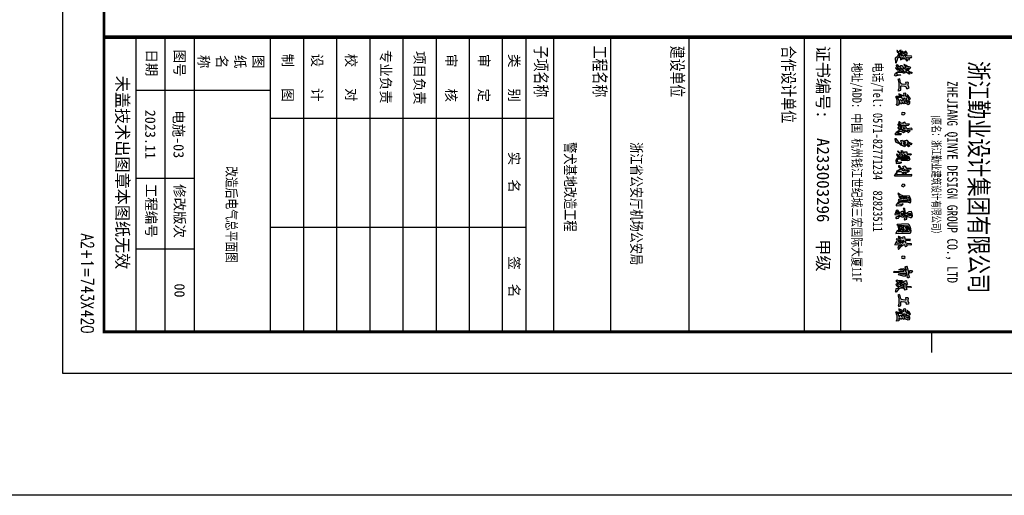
# Model space of a CAD drawing. Extents: x -345179 to -55199, y 109828 to 309166.
# Tile 20 of 30: x -168678 to -109209, y 109828 to 138589. Entities that reach past the tile are written whole.
import ezdxf
from ezdxf.enums import TextEntityAlignment as Align

# ---------------------------------------------------------------- set-up
doc = ezdxf.new("R2010")
doc.units = 0
doc.header["$LTSCALE"] = 1000
doc.header["$MEASUREMENT"] = 0
doc.layers.get('0').update_dxf_attribs({"color": 252})
doc.layers.add('图框', color=103, linetype='Continuous')
doc.styles.add('TSSD_Dimension', font='Tssdeng.shx', dxfattribs={"width": 0.7, "bigfont": 'tssdchn.shx'})
doc.styles.add('ZSRTXT', font='txt.shx', dxfattribs={"width": 0.75, "bigfont": 'zsrtxt.shx'})
doc.styles.add('图框', font='txt', dxfattribs={"width": 0.8})

# ---------------------------------------------------------------- blocks, each defined once
blk = doc.blocks.new('艺术字')
h = blk.add_hatch(color=256)
h.dxf.hatch_style = 1
h.paths.add_polyline_path([(14.706, -0.076), (14.72, -0.049), (14.734, -0.049), (14.748, 0.285), (14.79, 0.271), (14.804, 0.299), (14.818, 0.34), (14.762, 0.424), (14.818, 0.451), (14.831, 0.465), (14.818, 0.535), (14.804, 0.549), (14.776, 0.562), (14.734, 0.59), (14.706, 0.549), (14.693, 0.521), (14.651, 0.507), (14.512, 0.493), (14.498, 0.424), (14.526, 0.354), (14.568, 0.382), (14.637, 0.396), (14.651, 0.396), (14.651, 0.354), (14.554, 0.215), (14.498, 0.118), (14.568, 0.104), (14.595, 0.146), (14.679, 0.299), (14.693, 0.299), (14.679, 0.007), (14.665, -0.035)])
h.paths.add_polyline_path([(14.776, -0.035), (14.748, 0.049), (14.762, 0.062), (14.901, 0.104), (14.929, 0.118), (14.915, 0.16), (14.887, 0.146), (14.859, 0.201), (14.845, 0.229), (14.859, 0.243), (14.929, 0.257), (14.943, 0.285), (14.873, 0.312), (14.845, 0.368), (14.859, 0.382), (14.929, 0.396), (14.97, 0.41), (15.068, 0.424), (15.081, 0.396), (15.095, 0.396), (15.012, 0.299), (15.012, 0.271), (15.081, 0.285), (15.081, 0.201), (15.068, 0.201), (15.012, 0.16), (15.026, 0.118), (15.165, 0.104), (15.179, -0.021), (15.165, -0.021), (15.081, 0.021), (14.915, 0.021), (14.887, 0.007), (14.79, -0.021)])
h.paths.add_polyline_path([(14.97, 0.549), (14.956, 0.549), (14.943, 0.604), (14.956, 0.632), (15.012, 0.646), (15.026, 0.604), (14.984, 0.549)], flags=16)
h.paths.add_polyline_path([(14.929, 0.437), (14.915, 0.465), (14.859, 0.632), (14.97, 0.715), (15.04, 0.715), (15.054, 0.701), (15.109, 0.674), (15.137, 0.632), (15.109, 0.59), (15.068, 0.479), (15.054, 0.451), (15.04, 0.465), (14.943, 0.451)])
h.paths.add_polyline_path([(14.582, 0.576), (14.651, 0.576), (14.706, 0.618), (14.818, 0.687), (14.831, 0.715), (14.804, 0.757), (14.706, 0.701)])
h.paths.add_polyline_path([(13.721, 0.049), (13.762, 0.076), (13.929, 0.118), (14.22, 0.104), (14.345, 0.076), (14.373, 0.118), (14.318, 0.215), (14.29, 0.229), (14.234, 0.215), (14.095, 0.229), (14.082, 0.271), (14.095, 0.424), (14.123, 0.493), (14.151, 0.507), (14.22, 0.521), (14.234, 0.521), (14.22, 0.646), (14.193, 0.687), (14.068, 0.632), (14.026, 0.632), (13.901, 0.646), (13.873, 0.618), (13.887, 0.479), (13.901, 0.479), (13.97, 0.493), (14.012, 0.465), (13.97, 0.257), (13.943, 0.215), (13.721, 0.16), (13.693, 0.132)])
h.paths.add_polyline_path([(13.512, -0.076), (13.498, -0.062), (13.359, -0.049), (13.346, -0.035), (13.332, 0.049), (13.29, 0.104), (13.221, -0.007), (13.123, -0.049), (13.054, -0.007), (13.137, 0.035), (13.207, 0.076), (13.248, 0.146), (13.179, 0.229), (13.165, 0.271), (13.137, 0.299), (13.096, 0.271), (13.082, 0.187), (13.137, 0.215), (13.151, 0.201), (13.137, 0.16), (13.109, 0.104), (12.915, -0.049), (12.873, 0.007), (12.901, 0.049), (12.915, 0.312), (12.943, 0.34), (12.984, 0.312), (12.998, 0.118), (13.012, 0.118), (13.026, 0.299), (13.012, 0.396), (12.943, 0.424), (12.929, 0.479), (12.915, 0.521), (12.929, 0.535), (13.04, 0.562), (13.109, 0.59), (13.151, 0.535), (13.096, 0.465), (13.096, 0.41), (13.123, 0.396), (13.151, 0.382), (13.137, 0.299), (13.179, 0.368), (13.207, 0.535), (13.234, 0.674), (13.248, 0.771), (13.276, 0.812), (13.304, 0.785), (13.276, 0.493), (13.359, 0.535), (13.387, 0.576), (13.415, 0.549), (13.443, 0.465), (13.359, 0.41), (13.332, 0.201), (13.346, 0.16), (13.401, 0.09), (13.54, -0.021), (13.568, -0.049)])
h.paths.add_polyline_path([(13.29, 0.257), (13.276, 0.257), (13.248, 0.34), (13.262, 0.382), (13.29, 0.382)], flags=16)
h.paths.add_polyline_path([(12.457, 0.687), (12.485, 0.701), (12.457, 0.799), (12.387, 0.896), (12.36, 0.826), (12.36, 0.715)])
h.paths.add_polyline_path([(12.526, 0.215), (12.485, 0.229), (12.498, 0.424), (12.54, 0.424), (12.568, 0.382), (12.554, 0.229)], flags=16)
h.paths.add_polyline_path([(12.443, -0.174), (12.415, -0.16), (12.387, -0.146), (12.401, -0.104), (12.387, 0.382), (12.346, 0.382), (12.332, 0.354), (12.318, 0.187), (12.304, 0.118), (12.248, 0.215), (12.235, 0.382), (12.248, 0.41), (12.387, 0.479), (12.387, 0.521), (12.332, 0.535), (12.165, 0.465), (12.151, 0.437), (12.096, 0.535), (12.151, 0.576), (12.318, 0.618), (12.346, 0.632), (12.457, 0.646), (12.554, 0.66), (12.637, 0.674), (12.679, 0.687), (12.721, 0.701), (12.748, 0.646), (12.762, 0.604), (12.485, 0.549), (12.485, 0.493), (12.526, 0.493), (12.568, 0.507), (12.582, 0.493), (12.679, 0.424), (12.596, 0.09), (12.471, 0.146), (12.457, -0.174)])
h.paths.add_polyline_path([(11.61, 0.257), (11.651, 0.285), (11.679, 0.396), (11.61, 0.465), (11.568, 0.437), (11.54, 0.312), (11.568, 0.285)])
h.paths.add_polyline_path([(10.888, -0.118), (10.901, -0.118), (10.888, 0.257), (10.915, 0.243), (10.971, 0.174), (10.971, 0.16), (10.971, 0.09), (11.096, 0.062), (11.165, 0.09), (11.151, 0.118), (11.026, 0.215), (10.985, 0.243), (10.915, 0.34), (10.888, 0.424), (10.957, 0.437), (10.999, 0.507), (10.957, 0.576), (10.888, 0.549), (10.901, 0.785), (10.915, 0.799), (10.874, 0.826), (10.846, 0.812), (10.832, 0.576), (10.818, 0.507), (10.721, 0.465), (10.707, 0.465), (10.693, 0.507), (10.665, 0.521), (10.651, 0.521), (10.665, 0.701), (10.679, 0.729), (10.651, 0.743), (10.596, 0.757), (10.596, 0.479), (10.554, 0.465), (10.457, 0.437), (10.471, 0.34), (10.513, 0.312), (10.554, 0.326), (10.443, 0.118), (10.429, 0.09), (10.471, 0.076), (10.554, 0.187), (10.582, 0.187), (10.568, -0.021), (10.61, -0.049), (10.638, 0.062), (10.651, 0.062), (10.707, 0.09), (10.804, 0.229), (10.818, 0.229), (10.832, 0.076), (10.818, 0.007), (10.776, -0.007), (10.749, 0.007), (10.707, -0.021), (10.735, -0.035)])
h.paths.add_polyline_path([(10.665, 0.104), (10.818, 0.34), (10.721, 0.368), (10.721, 0.382), (10.679, 0.396), (10.665, 0.368), (10.721, 0.299), (10.707, 0.215), (10.665, 0.257), (10.651, 0.104)], flags=16)
h.paths.add_polyline_path([(10.249, -0.062), (10.263, -0.062), (10.249, 0.257), (10.249, 0.743), (10.221, 0.785), (10.11, 0.799), (9.999, 0.785), (9.902, 0.743), (9.832, 0.729), (9.777, 0.687), (9.749, 0.646), (9.735, 0.285), (9.749, 0.285), (9.763, 0.007), (9.777, -0.007), (9.79, 0.035), (10.013, 0.09), (10.11, 0.076), (10.124, 0.104), (10.11, 0.174), (9.915, 0.16), (9.818, 0.118), (9.804, 0.174), (9.874, 0.187), (9.985, 0.382), (9.971, 0.299), (10.013, 0.215), (10.11, 0.187), (10.138, 0.201), (10.165, 0.285), (10.152, 0.326), (10.11, 0.396), (10.096, 0.326), (10.082, 0.285), (10.054, 0.257), (10.027, 0.299), (10.04, 0.424), (10.096, 0.451), (10.124, 0.465), (10.068, 0.562), (10.054, 0.549), (9.846, 0.437), (9.818, 0.437), (9.832, 0.618), (10.04, 0.715), (10.124, 0.729), (10.152, 0.646), (10.165, 0.493), (10.179, 0.09), (10.165, 0.076), (10.124, 0.062), (10.082, 0.049), (10.124, 0.007)])
h.paths.add_polyline_path([(9.902, 0.521), (10.068, 0.604), (10.068, 0.618), (10.027, 0.66), (10.013, 0.674), (9.999, 0.66), (9.874, 0.59)], flags=17)
h.paths.add_polyline_path([(9.832, 0.215), (9.846, 0.229), (9.915, 0.34), (9.915, 0.382), (9.888, 0.368), (9.832, 0.382), (9.818, 0.215)], flags=16)
h.paths.add_polyline_path([(9.166, 0.618), (9.138, 0.632), (9.152, 0.66), (9.235, 0.674), (9.235, 0.757), (9.124, 0.729), (9.138, 0.771), (9.166, 0.785), (9.277, 0.799), (9.263, 0.66), (9.221, 0.632)], flags=16)
h.paths.add_polyline_path([(8.874, 0.354), (8.916, 0.382), (9.068, 0.41), (9.166, 0.437), (9.263, 0.451), (9.388, 0.437), (9.485, 0.41), (9.513, 0.437), (9.499, 0.437), (9.471, 0.549), (9.443, 0.562), (9.402, 0.549), (9.263, 0.535), (9.249, 0.521), (9.235, 0.521), (9.249, 0.576), (9.277, 0.562), (9.318, 0.59), (9.332, 0.66), (9.36, 0.701), (9.374, 0.757), (9.402, 0.799), (9.388, 0.799), (9.36, 0.84), (9.304, 0.868), (9.124, 0.854), (9.11, 0.84), (9.041, 0.826), (9.027, 0.812), (9.054, 0.674), (9.124, 0.535), (9.152, 0.549), (9.152, 0.507), (9.068, 0.465), (9.041, 0.465), (8.902, 0.451), (8.888, 0.437), (8.86, 0.424)])
h.paths.add_polyline_path([(9.166, 0.243), (9.249, 0.271), (9.235, 0.326), (9.207, 0.34), (9.138, 0.299), (9.152, 0.243)], flags=16)
h.paths.add_polyline_path([(9.374, -0.076), (9.429, -0.007), (9.402, 0.09), (9.374, 0.104), (9.36, 0.132), (9.291, 0.146), (9.277, 0.132)])
h.paths.add_polyline_path([(9.179, -0.118), (9.207, -0.118), (9.221, 0.174), (9.304, 0.174), (9.332, 0.285), (9.36, 0.354), (9.277, 0.41), (9.249, 0.424), (9.179, 0.396), (9.068, 0.382), (9.041, 0.354), (9.041, 0.271), (9.11, 0.146), (9.152, 0.16), (9.138, -0.021), (9.054, -0.007), (9.11, -0.076)])
h.paths.add_polyline_path([(9.013, -0.062), (8.999, -0.049), (8.943, 0.007), (9.054, 0.104), (9.082, 0.146), (9.096, 0.132), (9.068, 0.076), (9.054, 0.049), (9.041, -0.021)])
h.paths.add_polyline_path([(8.693, -0.049), (8.721, -0.049), (8.693, 0.243), (8.624, 0.354), (8.61, 0.34), (8.624, 0.299), (8.638, 0.201), (8.624, 0.104), (8.582, 0.09), (8.541, 0.118), (8.485, 0.229), (8.499, 0.549), (8.541, 0.757), (8.513, 0.771), (8.499, 0.785), (8.36, 0.785), (8.18, 0.701), (8.166, 0.687), (8.152, 0.34), (8.138, 0.299), (8.096, 0.187), (8.013, 0.076), (8.041, 0.062), (8.068, 0.076), (8.18, 0.132), (8.221, 0.118), (8.318, 0.285), (8.332, 0.243), (8.346, 0.201), (8.36, 0.104), (8.374, 0.076), (8.416, 0.118), (8.43, 0.229), (8.471, 0.132), (8.499, 0.09), (8.652, -0.035)])
h.paths.add_polyline_path([(8.443, 0.257), (8.43, 0.257), (8.388, 0.396), (8.402, 0.521), (8.416, 0.549), (8.43, 0.59), (8.36, 0.646), (8.318, 0.521), (8.291, 0.535), (8.263, 0.576), (8.235, 0.59), (8.249, 0.646), (8.305, 0.687), (8.43, 0.729), (8.457, 0.674)], flags=16)
h.paths.add_polyline_path([(8.207, 0.174), (8.263, 0.285), (8.277, 0.326), (8.291, 0.437), (8.235, 0.562), (8.221, 0.507), (8.235, 0.507), (8.221, 0.34), (8.207, 0.34), (8.193, 0.174)], flags=16)
h.paths.add_polyline_path([(7.568, 0.257), (7.61, 0.285), (7.652, 0.368), (7.582, 0.451), (7.568, 0.465), (7.527, 0.424), (7.499, 0.34)])
h.paths.add_polyline_path([(6.763, 0.562), (6.832, 0.59), (6.749, 0.715), (6.735, 0.646), (6.749, 0.576)])
h.paths.add_polyline_path([(6.86, 0.271), (6.888, 0.312), (6.902, 0.382), (6.916, 0.465), (6.86, 0.535), (6.832, 0.493), (6.846, 0.465)], flags=17)
h.paths.add_polyline_path([(7.013, -0.146), (7.027, -0.118), (7.041, -0.118), (7.041, 0.812), (6.999, 0.84), (6.957, 0.84), (6.971, 0.007), (6.93, -0.021), (6.846, 0.007), (6.832, -0.007), (6.999, -0.132)])
h.paths.add_polyline_path([(6.763, -0.021), (6.749, 0.007), (6.638, 0.201), (6.624, 0.201), (6.541, 0.104), (6.444, 0.104), (6.458, 0.132), (6.541, 0.187), (6.624, 0.285), (6.624, 0.396), (6.513, 0.34), (6.471, 0.424), (6.485, 0.437), (6.61, 0.535), (6.61, 0.729), (6.596, 0.771), (6.61, 0.785), (6.68, 0.771), (6.666, 0.604), (6.68, 0.562), (6.735, 0.549), (6.749, 0.521), (6.694, 0.451), (6.694, 0.382), (6.735, 0.424), (6.777, 0.396), (6.749, 0.354), (6.694, 0.257), (6.721, 0.132), (6.749, 0.09), (6.777, 0.118), (6.791, 0.243), (6.819, 0.243), (6.805, 0.007)])
h.paths.add_polyline_path([(6.152, -0.062), (6.319, -0.035), (6.333, -0.035), (6.319, 0.187), (6.305, 0.229), (6.277, 0.285), (6.263, 0.076), (6.208, 0.035), (6.096, 0.049), (6.069, 0.09), (6.083, 0.243), (6.069, 0.257), (6.055, 0.271), (6.041, 0.243), (6.027, 0.229), (6.041, 0.021), (6.138, -0.049)])
h.paths.add_polyline_path([(5.791, -0.007), (5.93, 0.132), (5.985, 0.257), (5.999, 0.299), (6.013, 0.521), (5.985, 0.549), (5.985, 0.437), (5.971, 0.285), (5.944, 0.271), (5.916, 0.34), (5.819, 0.299), (5.819, 0.285), (5.846, 0.271), (5.888, 0.215), (5.874, 0.187), (5.86, 0.118), (5.846, 0.132), (5.791, 0.187), (5.777, 0.16), (5.735, 0.104), (5.708, 0.076), (5.652, 0.049), (5.624, 0.062), (5.68, 0.118), (5.735, 0.201), (5.749, 0.271), (5.638, 0.243), (5.61, 0.299), (5.638, 0.312), (5.749, 0.354), (5.763, 0.396), (5.694, 0.451), (5.694, 0.549), (5.749, 0.562), (5.791, 0.576), (5.805, 0.785), (5.833, 0.812), (5.874, 0.757), (5.846, 0.604), (5.874, 0.59), (5.888, 0.562), (5.902, 0.521), (5.888, 0.493), (5.846, 0.465), (5.833, 0.41), (5.874, 0.424), (5.888, 0.41), (5.902, 0.368), (5.916, 0.368), (5.944, 0.66), (5.971, 0.687), (6.069, 0.715), (6.096, 0.729), (6.138, 0.715), (6.18, 0.687), (6.194, 0.604), (6.18, 0.604), (6.166, 0.271), (6.138, 0.215), (6.096, 0.257), (6.096, 0.604), (6.069, 0.66), (6.027, 0.646), (6.013, 0.618), (5.999, 0.549), (6.013, 0.562), (6.069, 0.549), (6.055, 0.312), (6.041, 0.312), (5.999, 0.201), (5.971, 0.16), (5.958, 0.076), (5.888, 0.007)])
h.paths.add_polyline_path([(4.68, -0.118), (4.694, -0.09), (4.708, -0.09), (4.722, 0.215), (4.708, 0.215), (4.694, 0.257), (4.68, 0.243), (4.666, 0.076), (4.638, 0.035), (4.597, 0.062), (4.541, 0.146), (4.527, 0.229), (4.541, 0.257), (4.597, 0.368), (4.541, 0.437), (4.527, 0.424), (4.513, 0.312), (4.499, 0.312), (4.486, 0.354), (4.472, 0.479), (4.541, 0.479), (4.527, 0.562), (4.486, 0.604), (4.444, 0.59), (4.43, 0.826), (4.444, 0.84), (4.402, 0.854), (4.361, 0.812), (4.402, 0.576), (4.374, 0.549), (4.305, 0.521), (4.263, 0.507), (4.236, 0.465), (4.208, 0.507), (4.194, 0.507), (4.194, 0.66), (4.138, 0.701), (4.124, 0.687), (4.111, 0.479), (4.041, 0.465), (4.013, 0.437), (4.055, 0.326), (4.097, 0.354), (4.083, 0.243), (4.055, 0.201), (3.986, 0.146), (4, 0.146), (4.041, 0.09), (4.069, 0.104), (4.069, 0.118), (4.166, 0.229), (4.222, 0.312), (4.236, 0.312), (4.236, 0.229), (4.18, 0.132), (4.124, 0.062), (4.138, 0.049), (4.166, 0.062), (4.222, 0.104), (4.236, 0.132), (4.347, 0.062), (4.361, 0.049), (4.374, 0.09), (4.458, 0.118), (4.486, 0.132), (4.597, -0.049), (4.68, -0.104)])
h.paths.add_polyline_path([(4.93, -0.09), (4.944, -0.062), (5.055, 0.021), (5.166, 0.118), (5.222, 0.201), (5.249, 0.285), (5.11, 0.243), (5.083, 0.229), (5.069, 0.201), (5.055, 0.215), (5.027, 0.312), (5.097, 0.354), (5.166, 0.437), (5.18, 0.479), (5.11, 0.465), (5.069, 0.41), (5.027, 0.535), (5.027, 0.549), (5.124, 0.632), (5.222, 0.84), (5.291, 0.785), (5.249, 0.729), (5.222, 0.687), (5.194, 0.646), (5.18, 0.59), (5.263, 0.604), (5.277, 0.632), (5.347, 0.729), (5.402, 0.66), (5.333, 0.576), (5.194, 0.396), (5.194, 0.368), (5.291, 0.382), (5.333, 0.479), (5.402, 0.437), (5.347, 0.34), (5.347, 0.312), (5.333, 0.285), (5.305, 0.229), (5.235, 0.146), (5.194, 0.062), (5.166, -0.021), (5.069, -0.076)])
h.paths.add_polyline_path([(4.527, 0.604), (4.611, 0.632), (4.527, 0.729), (4.513, 0.743), (4.472, 0.674)], flags=17)
h.paths.add_polyline_path([(4.43, 0.34), (4.388, 0.368), (4.361, 0.382), (4.319, 0.368), (4.333, 0.437), (4.416, 0.451)], flags=16)
h.paths.add_polyline_path([(4.402, 0.132), (4.388, 0.132), (4.402, 0.243), (4.416, 0.271), (4.43, 0.312), (4.444, 0.312), (4.458, 0.215)], flags=16)
h.paths.add_polyline_path([(4.305, 0.174), (4.333, 0.187), (4.347, 0.285), (4.305, 0.285), (4.263, 0.201)], flags=16)
h.paths.add_polyline_path([(4.194, 0.312), (4.18, 0.312), (4.194, 0.396), (4.249, 0.424), (4.236, 0.312), (4.222, 0.326)], flags=16)
h.paths.add_polyline_path([(3.541, 0.257), (3.583, 0.285), (3.611, 0.396), (3.541, 0.465), (3.5, 0.437), (3.472, 0.312), (3.5, 0.285)])
h.paths.add_polyline_path([(2.611, -0.076), (2.639, -0.035), (2.625, 0.007), (2.639, 0.257), (2.652, 0.285), (2.68, 0.271), (2.708, 0.312), (2.722, 0.34), (2.666, 0.41), (2.68, 0.437), (2.736, 0.465), (2.708, 0.549), (2.694, 0.562), (2.68, 0.549), (2.666, 0.549), (2.652, 0.576), (2.625, 0.59), (2.597, 0.549), (2.583, 0.521), (2.541, 0.507), (2.402, 0.493), (2.416, 0.368), (2.43, 0.368), (2.514, 0.396), (2.555, 0.396), (2.43, 0.118), (2.472, 0.104), (2.486, 0.118), (2.541, 0.243), (2.583, 0.285), (2.583, -0.049)])
h.paths.add_polyline_path([(2.666, -0.035), (2.652, 0.021), (2.666, 0.062), (2.805, 0.104), (2.833, 0.118), (2.819, 0.16), (2.791, 0.146), (2.764, 0.201), (2.75, 0.229), (2.819, 0.257), (2.833, 0.285), (2.805, 0.299), (2.736, 0.368), (2.791, 0.396), (2.958, 0.424), (3, 0.396), (2.916, 0.299), (2.916, 0.271), (2.986, 0.285), (2.986, 0.201), (2.902, 0.16), (2.916, 0.118), (3.041, 0.104), (3.083, 0.035), (3.069, -0.035), (3, 0.021), (2.805, 0.021), (2.777, 0.007), (2.68, -0.021)])
h.paths.add_polyline_path([(2.875, 0.549), (2.861, 0.549), (2.847, 0.604), (2.861, 0.632), (2.902, 0.646), (2.93, 0.604), (2.889, 0.549)], flags=16)
h.paths.add_polyline_path([(2.833, 0.437), (2.777, 0.535), (2.764, 0.632), (2.861, 0.715), (2.944, 0.715), (2.958, 0.701), (3.041, 0.632), (3.014, 0.59), (2.972, 0.479), (2.958, 0.451), (2.93, 0.465), (2.861, 0.451)])
h.paths.add_polyline_path([(2.486, 0.576), (2.555, 0.576), (2.625, 0.646), (2.708, 0.66), (2.736, 0.701), (2.694, 0.757), (2.639, 0.715), (2.597, 0.687), (2.514, 0.618)])
h.paths.add_polyline_path([(1.625, 0.049), (1.653, 0.076), (1.833, 0.118), (2.139, 0.104), (2.236, 0.062), (2.264, 0.104), (2.222, 0.215), (2.194, 0.229), (2.139, 0.215), (2, 0.229), (1.986, 0.271), (2, 0.424), (2.028, 0.507), (2.125, 0.535), (2.139, 0.562), (2.125, 0.604), (2.083, 0.687), (1.958, 0.632), (1.916, 0.632), (1.805, 0.646), (1.778, 0.618), (1.791, 0.479), (1.875, 0.493), (1.903, 0.479), (1.889, 0.271), (1.847, 0.215), (1.805, 0.201), (1.708, 0.187), (1.611, 0.16), (1.597, 0.146)])
h.paths.add_polyline_path([(1.375, -0.132), (1.347, -0.118), (1.264, -0.076), (1.194, 0.035), (1.18, 0.118), (1.139, 0.174), (1.125, 0.174), (1.097, 0.035), (0.986, -0.076), (0.958, -0.049), (0.986, -0.021), (1.042, 0.062), (1.055, 0.174), (1, 0.09), (0.847, -0.049), (0.833, -0.049), (0.792, 0.007), (0.889, 0.09), (0.903, 0.201), (0.847, 0.201), (0.847, 0.299), (1, 0.382), (1.028, 0.368), (1.042, 0.299), (0.986, 0.229), (0.986, 0.174), (1.042, 0.201), (1.055, 0.174), (1.069, 0.174), (1.083, 0.34), (1.139, 0.396), (1.264, 0.424), (1.278, 0.368), (1.25, 0.326), (1.236, 0.187), (1.25, 0.035), (1.278, -0.007), (1.319, -0.021), (1.347, 0.007), (1.361, 0.229), (1.389, 0.201), (1.416, -0.049), (1.43, -0.062), (1.416, -0.09)])
h.paths.add_polyline_path([(1.194, 0.229), (1.139, 0.257), (1.153, 0.312), (1.194, 0.34), (1.208, 0.312)], flags=16)
h.paths.add_polyline_path([(1.194, 0.451), (1.153, 0.535), (1.139, 0.535), (1.083, 0.479), (1.069, 0.507), (1.194, 0.743), (1.222, 0.84), (1.25, 0.854), (1.292, 0.826), (1.222, 0.674), (1.319, 0.715), (1.333, 0.687), (1.236, 0.549), (1.236, 0.521), (1.25, 0.479)])
h.paths.add_polyline_path([(0.403, 0.604), (0.389, 0.604), (0.403, 0.66), (0.431, 0.618)], flags=16)
h.paths.add_polyline_path([(0.403, 0.493), (0.431, 0.521), (0.403, 0.535), (0.389, 0.493)], flags=16)
h.paths.add_polyline_path([(0.792, 0.396), (0.889, 0.465), (0.903, 0.493), (0.944, 0.493), (0.972, 0.424), (1.042, 0.451), (1.014, 0.549), (1.097, 0.646), (1.069, 0.687), (0.986, 0.618), (0.972, 0.618), (1, 0.701), (1.014, 0.729), (0.972, 0.771), (0.958, 0.785), (0.917, 0.687), (0.889, 0.59), (0.847, 0.521), (0.778, 0.41)])
h.paths.add_polyline_path([(0.444, -0.104), (0.667, -0.076), (0.708, -0.049), (0.597, -0.007), (0.569, 0.007), (0.431, 0.049), (0.389, 0.076), (0.375, 0.076), (0.375, 0.187), (0.528, 0.201), (0.486, 0.299), (0.389, 0.271), (0.403, 0.312), (0.444, 0.34), (0.458, 0.382), (0.444, 0.396), (0.403, 0.382), (0.389, 0.382), (0.403, 0.41), (0.444, 0.424), (0.486, 0.479), (0.472, 0.521), (0.486, 0.535), (0.569, 0.521), (0.597, 0.549), (0.569, 0.604), (0.5, 0.618), (0.514, 0.687), (0.472, 0.715), (0.403, 0.729), (0.389, 0.729), (0.389, 0.812), (0.347, 0.84), (0.319, 0.812), (0.292, 0.562), (0.222, 0.549), (0.181, 0.576), (0.153, 0.576), (0.028, 0.507), (0.069, 0.424), (0.125, 0.507), (0.153, 0.493), (0.097, 0.354), (0.042, 0.285), (0.125, 0.299), (0.139, 0.229), (0.111, 0.201), (0.083, 0.215), (0.014, 0.229), (-0.014, 0.243), (0, 0.16), (0.014, 0.146), (0.097, 0.118), (0.083, 0.09), (0.042, 0.062), (-0.014, 0.007), (0.014, -0.007), (0.028, 0.007), (0.083, 0.021), (0.153, 0.118), (0.333, 0.035), (0.361, 0.021), (0.431, -0.09)])
h.paths.add_polyline_path([(0.319, 0.104), (0.319, 0.187), (0.236, 0.174), (0.194, 0.215), (0.306, 0.257), (0.319, 0.285), (0.306, 0.285), (0.278, 0.271), (0.25, 0.299), (0.306, 0.354), (0.319, 0.396), (0.292, 0.382), (0.25, 0.437), (0.319, 0.465), (0.319, 0.507), (0.236, 0.493), (0.167, 0.368), (0.194, 0.354), (0.208, 0.326), (0.194, 0.299), (0.181, 0.16), (0.208, 0.146)], flags=16)
for points in [[(0.444, -0.104), (0.667, -0.076), (0.708, -0.049), (0.597, -0.007), (0.569, 0.007), (0.431, 0.049), (0.389, 0.076), (0.375, 0.076), (0.375, 0.187), (0.528, 0.201), (0.486, 0.299), (0.389, 0.271), (0.403, 0.312), (0.444, 0.34), (0.458, 0.382), (0.444, 0.396), (0.403, 0.382), (0.389, 0.382), (0.403, 0.41), (0.444, 0.424), (0.486, 0.479), (0.472, 0.521), (0.486, 0.535), (0.569, 0.521), (0.597, 0.549), (0.569, 0.604), (0.5, 0.618), (0.514, 0.687), (0.472, 0.715), (0.403, 0.729), (0.389, 0.729), (0.389, 0.812), (0.347, 0.84), (0.319, 0.812), (0.292, 0.562), (0.222, 0.549), (0.181, 0.576), (0.153, 0.576), (0.028, 0.507), (0.069, 0.424), (0.125, 0.507), (0.153, 0.493), (0.097, 0.354), (0.042, 0.285), (0.125, 0.299), (0.139, 0.229), (0.111, 0.201), (0.083, 0.215), (0.014, 0.229), (-0.014, 0.243), (0, 0.16), (0.014, 0.146), (0.097, 0.118), (0.083, 0.09), (0.042, 0.062), (-0.014, 0.007), (0.014, -0.007), (0.028, 0.007), (0.083, 0.021), (0.153, 0.118), (0.333, 0.035), (0.361, 0.021), (0.431, -0.09), (0.444, -0.104)], [(0.403, 0.604), (0.389, 0.604), (0.403, 0.66), (0.431, 0.618), (0.403, 0.604)], [(0.792, 0.396), (0.889, 0.465), (0.903, 0.493), (0.944, 0.493), (0.972, 0.424), (1.042, 0.451), (1.014, 0.549), (1.097, 0.646), (1.069, 0.687), (0.986, 0.618), (0.972, 0.618), (1, 0.701), (1.014, 0.729), (0.972, 0.771), (0.958, 0.785), (0.917, 0.687), (0.889, 0.59), (0.847, 0.521), (0.778, 0.41), (0.792, 0.396)], [(1.194, 0.451), (1.153, 0.535), (1.139, 0.535), (1.083, 0.479), (1.069, 0.507), (1.194, 0.743), (1.222, 0.84), (1.25, 0.854), (1.292, 0.826), (1.222, 0.674), (1.319, 0.715), (1.333, 0.687), (1.236, 0.549), (1.236, 0.521), (1.25, 0.479), (1.194, 0.451)], [(1.625, 0.049), (1.653, 0.076), (1.833, 0.118), (2.139, 0.104), (2.236, 0.062), (2.264, 0.104), (2.222, 0.215), (2.194, 0.229), (2.139, 0.215), (2, 0.229), (1.986, 0.271), (2, 0.424), (2.028, 0.507), (2.125, 0.535), (2.139, 0.562), (2.125, 0.604), (2.083, 0.687), (1.958, 0.632), (1.916, 0.632), (1.805, 0.646), (1.778, 0.618), (1.791, 0.479), (1.875, 0.493), (1.903, 0.479), (1.889, 0.271), (1.847, 0.215), (1.805, 0.201), (1.708, 0.187), (1.611, 0.16), (1.597, 0.146), (1.625, 0.049)], [(2.611, -0.076), (2.639, -0.035), (2.625, 0.007), (2.639, 0.257), (2.652, 0.285), (2.68, 0.271), (2.708, 0.312), (2.722, 0.34), (2.666, 0.41), (2.68, 0.437), (2.736, 0.465), (2.708, 0.549), (2.694, 0.562), (2.68, 0.549), (2.666, 0.549), (2.652, 0.576), (2.625, 0.59), (2.597, 0.549), (2.583, 0.521), (2.541, 0.507), (2.402, 0.493), (2.416, 0.368), (2.43, 0.368), (2.514, 0.396), (2.555, 0.396), (2.43, 0.118), (2.472, 0.104), (2.486, 0.118), (2.541, 0.243), (2.583, 0.285), (2.583, -0.049), (2.611, -0.076)], [(2.486, 0.576), (2.555, 0.576), (2.625, 0.646), (2.708, 0.66), (2.736, 0.701), (2.694, 0.757), (2.639, 0.715), (2.597, 0.687), (2.514, 0.618), (2.486, 0.576)], [(2.833, 0.437), (2.777, 0.535), (2.764, 0.632), (2.861, 0.715), (2.944, 0.715), (2.958, 0.701), (3.041, 0.632), (3.014, 0.59), (2.972, 0.479), (2.958, 0.451), (2.93, 0.465), (2.861, 0.451), (2.833, 0.437)], [(2.875, 0.549), (2.861, 0.549), (2.847, 0.604), (2.861, 0.632), (2.902, 0.646), (2.93, 0.604), (2.889, 0.549), (2.875, 0.549)], [(4.68, -0.118), (4.694, -0.09), (4.708, -0.09), (4.722, 0.215), (4.708, 0.215), (4.694, 0.257), (4.68, 0.243), (4.666, 0.076), (4.638, 0.035), (4.597, 0.062), (4.541, 0.146), (4.527, 0.229), (4.541, 0.257), (4.597, 0.368), (4.541, 0.437), (4.527, 0.424), (4.513, 0.312), (4.499, 0.312), (4.486, 0.354), (4.472, 0.479), (4.541, 0.479), (4.527, 0.562), (4.486, 0.604), (4.444, 0.59), (4.43, 0.826), (4.444, 0.84), (4.402, 0.854), (4.361, 0.812), (4.402, 0.576), (4.374, 0.549), (4.305, 0.521), (4.263, 0.507), (4.236, 0.465), (4.208, 0.507), (4.194, 0.507), (4.194, 0.66), (4.138, 0.701), (4.124, 0.687), (4.111, 0.479), (4.041, 0.465), (4.013, 0.437), (4.055, 0.326), (4.097, 0.354), (4.083, 0.243), (4.055, 0.201), (3.986, 0.146), (4, 0.146), (4.041, 0.09), (4.069, 0.104), (4.069, 0.118), (4.166, 0.229), (4.222, 0.312), (4.236, 0.312), (4.236, 0.229), (4.18, 0.132), (4.124, 0.062), (4.138, 0.049), (4.166, 0.062), (4.222, 0.104), (4.236, 0.132), (4.347, 0.062), (4.361, 0.049), (4.374, 0.09), (4.458, 0.118), (4.486, 0.132), (4.597, -0.049), (4.68, -0.104), (4.68, -0.118)], [(4.527, 0.604), (4.611, 0.632), (4.527, 0.729), (4.513, 0.743), (4.472, 0.674), (4.527, 0.604)], [(4.93, -0.09), (4.944, -0.062), (5.055, 0.021), (5.166, 0.118), (5.222, 0.201), (5.249, 0.285), (5.11, 0.243), (5.083, 0.229), (5.069, 0.201), (5.055, 0.215), (5.027, 0.312), (5.097, 0.354), (5.166, 0.437), (5.18, 0.479), (5.11, 0.465), (5.069, 0.41), (5.027, 0.535), (5.027, 0.549), (5.124, 0.632), (5.222, 0.84), (5.291, 0.785), (5.249, 0.729), (5.222, 0.687), (5.194, 0.646), (5.18, 0.59), (5.263, 0.604), (5.277, 0.632), (5.347, 0.729), (5.402, 0.66), (5.333, 0.576), (5.194, 0.396), (5.194, 0.368), (5.291, 0.382), (5.333, 0.479), (5.402, 0.437), (5.347, 0.34), (5.347, 0.312), (5.333, 0.285), (5.305, 0.229), (5.235, 0.146), (5.194, 0.062), (5.166, -0.021), (5.069, -0.076), (4.93, -0.09)], [(5.791, -0.007), (5.93, 0.132), (5.985, 0.257), (5.999, 0.299), (6.013, 0.521), (5.985, 0.549), (5.985, 0.437), (5.971, 0.285), (5.944, 0.271), (5.916, 0.34), (5.819, 0.299), (5.819, 0.285), (5.846, 0.271), (5.888, 0.215), (5.874, 0.187), (5.86, 0.118), (5.846, 0.132), (5.791, 0.187), (5.777, 0.16), (5.735, 0.104), (5.708, 0.076), (5.652, 0.049), (5.624, 0.062), (5.68, 0.118), (5.735, 0.201), (5.749, 0.271), (5.638, 0.243), (5.61, 0.299), (5.638, 0.312), (5.749, 0.354), (5.763, 0.396), (5.694, 0.451), (5.694, 0.549), (5.749, 0.562), (5.791, 0.576), (5.805, 0.785), (5.833, 0.812), (5.874, 0.757), (5.846, 0.604), (5.874, 0.59), (5.888, 0.562), (5.902, 0.521), (5.888, 0.493), (5.846, 0.465), (5.833, 0.41), (5.874, 0.424), (5.888, 0.41), (5.902, 0.368), (5.916, 0.368), (5.944, 0.66), (5.971, 0.687), (6.069, 0.715), (6.096, 0.729), (6.138, 0.715), (6.18, 0.687), (6.194, 0.604), (6.18, 0.604), (6.166, 0.271), (6.138, 0.215), (6.096, 0.257), (6.096, 0.604), (6.069, 0.66), (6.027, 0.646), (6.013, 0.618), (5.999, 0.549), (6.013, 0.562), (6.069, 0.549), (6.055, 0.312), (6.041, 0.312), (5.999, 0.201), (5.971, 0.16), (5.958, 0.076), (5.888, 0.007), (5.791, -0.007)], [(6.763, -0.021), (6.749, 0.007), (6.638, 0.201), (6.624, 0.201), (6.541, 0.104), (6.444, 0.104), (6.458, 0.132), (6.541, 0.187), (6.624, 0.285), (6.624, 0.396), (6.513, 0.34), (6.471, 0.424), (6.485, 0.437), (6.61, 0.535), (6.61, 0.729), (6.596, 0.771), (6.61, 0.785), (6.68, 0.771), (6.666, 0.604), (6.68, 0.562), (6.735, 0.549), (6.749, 0.521), (6.694, 0.451), (6.694, 0.382), (6.735, 0.424), (6.777, 0.396), (6.749, 0.354), (6.694, 0.257), (6.721, 0.132), (6.749, 0.09), (6.777, 0.118), (6.791, 0.243), (6.819, 0.243), (6.805, 0.007), (6.763, -0.021)], [(6.763, 0.562), (6.832, 0.59), (6.749, 0.715), (6.735, 0.646), (6.749, 0.576), (6.763, 0.562)], [(7.013, -0.146), (7.027, -0.118), (7.041, -0.118), (7.041, 0.812), (6.999, 0.84), (6.957, 0.84), (6.971, 0.007), (6.93, -0.021), (6.846, 0.007), (6.832, -0.007), (6.999, -0.132), (7.013, -0.146)], [(8.693, -0.049), (8.721, -0.049), (8.693, 0.243), (8.624, 0.354), (8.61, 0.34), (8.624, 0.299), (8.638, 0.201), (8.624, 0.104), (8.582, 0.09), (8.541, 0.118), (8.485, 0.229), (8.499, 0.549), (8.541, 0.757), (8.513, 0.771), (8.499, 0.785), (8.36, 0.785), (8.18, 0.701), (8.166, 0.687), (8.152, 0.34), (8.138, 0.299), (8.096, 0.187), (8.013, 0.076), (8.041, 0.062), (8.068, 0.076), (8.18, 0.132), (8.221, 0.118), (8.318, 0.285), (8.332, 0.243), (8.346, 0.201), (8.36, 0.104), (8.374, 0.076), (8.416, 0.118), (8.43, 0.229), (8.471, 0.132), (8.499, 0.09), (8.652, -0.035), (8.693, -0.049)], [(8.207, 0.174), (8.263, 0.285), (8.277, 0.326), (8.291, 0.437), (8.235, 0.562), (8.221, 0.507), (8.235, 0.507), (8.221, 0.34), (8.207, 0.34), (8.193, 0.174), (8.207, 0.174)], [(8.443, 0.257), (8.43, 0.257), (8.388, 0.396), (8.402, 0.521), (8.416, 0.549), (8.43, 0.59), (8.36, 0.646), (8.318, 0.521), (8.291, 0.535), (8.263, 0.576), (8.235, 0.59), (8.249, 0.646), (8.305, 0.687), (8.43, 0.729), (8.457, 0.674), (8.443, 0.257)], [(8.874, 0.354), (8.916, 0.382), (9.068, 0.41), (9.166, 0.437), (9.263, 0.451), (9.388, 0.437), (9.485, 0.41), (9.513, 0.437), (9.499, 0.437), (9.471, 0.549), (9.443, 0.562), (9.402, 0.549), (9.263, 0.535), (9.249, 0.521), (9.235, 0.521), (9.249, 0.576), (9.277, 0.562), (9.318, 0.59), (9.332, 0.66), (9.36, 0.701), (9.374, 0.757), (9.402, 0.799), (9.388, 0.799), (9.36, 0.84), (9.304, 0.868), (9.124, 0.854), (9.11, 0.84), (9.041, 0.826), (9.027, 0.812), (9.054, 0.674), (9.124, 0.535), (9.152, 0.549), (9.152, 0.507), (9.068, 0.465), (9.041, 0.465), (8.902, 0.451), (8.888, 0.437), (8.86, 0.424), (8.874, 0.354)], [(9.166, 0.618), (9.138, 0.632), (9.152, 0.66), (9.235, 0.674), (9.235, 0.757), (9.124, 0.729), (9.138, 0.771), (9.166, 0.785), (9.277, 0.799), (9.263, 0.66), (9.221, 0.632), (9.166, 0.618)], [(10.249, -0.062), (10.263, -0.062), (10.249, 0.257), (10.249, 0.743), (10.221, 0.785), (10.11, 0.799), (9.999, 0.785), (9.902, 0.743), (9.832, 0.729), (9.777, 0.687), (9.749, 0.646), (9.735, 0.285), (9.749, 0.285), (9.763, 0.007), (9.777, -0.007), (9.79, 0.035), (10.013, 0.09), (10.11, 0.076), (10.124, 0.104), (10.11, 0.174), (9.915, 0.16), (9.818, 0.118), (9.804, 0.174), (9.874, 0.187), (9.985, 0.382), (9.971, 0.299), (10.013, 0.215), (10.11, 0.187), (10.138, 0.201), (10.165, 0.285), (10.152, 0.326), (10.11, 0.396), (10.096, 0.326), (10.082, 0.285), (10.054, 0.257), (10.027, 0.299), (10.04, 0.424), (10.096, 0.451), (10.124, 0.465), (10.068, 0.562), (10.054, 0.549), (9.846, 0.437), (9.818, 0.437), (9.832, 0.618), (10.04, 0.715), (10.124, 0.729), (10.152, 0.646), (10.165, 0.493), (10.179, 0.09), (10.165, 0.076), (10.124, 0.062), (10.082, 0.049), (10.124, 0.007), (10.249, -0.062)], [(9.902, 0.521), (10.068, 0.604), (10.068, 0.618), (10.027, 0.66), (10.013, 0.674), (9.999, 0.66), (9.874, 0.59), (9.902, 0.521)], [(10.888, -0.118), (10.901, -0.118), (10.888, 0.257), (10.915, 0.243), (10.971, 0.174), (10.971, 0.16), (10.971, 0.09), (11.096, 0.062), (11.165, 0.09), (11.151, 0.118), (11.026, 0.215), (10.985, 0.243), (10.915, 0.34), (10.888, 0.424), (10.957, 0.437), (10.999, 0.507), (10.957, 0.576), (10.888, 0.549), (10.901, 0.785), (10.915, 0.799), (10.874, 0.826), (10.846, 0.812), (10.832, 0.576), (10.818, 0.507), (10.721, 0.465), (10.707, 0.465), (10.693, 0.507), (10.665, 0.521), (10.651, 0.521), (10.665, 0.701), (10.679, 0.729), (10.651, 0.743), (10.596, 0.757), (10.596, 0.479), (10.554, 0.465), (10.457, 0.437), (10.471, 0.34), (10.513, 0.312), (10.554, 0.326), (10.443, 0.118), (10.429, 0.09), (10.471, 0.076), (10.554, 0.187), (10.582, 0.187), (10.568, -0.021), (10.61, -0.049), (10.638, 0.062), (10.651, 0.062), (10.707, 0.09), (10.804, 0.229), (10.818, 0.229), (10.832, 0.076), (10.818, 0.007), (10.776, -0.007), (10.749, 0.007), (10.707, -0.021), (10.735, -0.035), (10.888, -0.118)], [(12.443, -0.174), (12.415, -0.16), (12.387, -0.146), (12.401, -0.104), (12.387, 0.382), (12.346, 0.382), (12.332, 0.354), (12.318, 0.187), (12.304, 0.118), (12.248, 0.215), (12.235, 0.382), (12.248, 0.41), (12.387, 0.479), (12.387, 0.521), (12.332, 0.535), (12.165, 0.465), (12.151, 0.437), (12.096, 0.535), (12.151, 0.576), (12.318, 0.618), (12.346, 0.632), (12.457, 0.646), (12.554, 0.66), (12.637, 0.674), (12.679, 0.687), (12.721, 0.701), (12.748, 0.646), (12.762, 0.604), (12.485, 0.549), (12.485, 0.493), (12.526, 0.493), (12.568, 0.507), (12.582, 0.493), (12.679, 0.424), (12.596, 0.09), (12.471, 0.146), (12.457, -0.174), (12.443, -0.174)], [(12.457, 0.687), (12.485, 0.701), (12.457, 0.799), (12.387, 0.896), (12.36, 0.826), (12.36, 0.715), (12.457, 0.687)], [(13.512, -0.076), (13.498, -0.062), (13.359, -0.049), (13.346, -0.035), (13.332, 0.049), (13.29, 0.104), (13.221, -0.007), (13.123, -0.049), (13.054, -0.007), (13.137, 0.035), (13.207, 0.076), (13.248, 0.146), (13.179, 0.229), (13.165, 0.271), (13.137, 0.299), (13.096, 0.271), (13.082, 0.187), (13.137, 0.215), (13.151, 0.201), (13.137, 0.16), (13.109, 0.104), (12.915, -0.049), (12.873, 0.007), (12.901, 0.049), (12.915, 0.312), (12.943, 0.34), (12.984, 0.312), (12.998, 0.118), (13.012, 0.118), (13.026, 0.299), (13.012, 0.396), (12.943, 0.424), (12.929, 0.479), (12.915, 0.521), (12.929, 0.535), (13.04, 0.562), (13.109, 0.59), (13.151, 0.535), (13.096, 0.465), (13.096, 0.41), (13.123, 0.396), (13.151, 0.382), (13.137, 0.299), (13.179, 0.368), (13.207, 0.535), (13.234, 0.674), (13.248, 0.771), (13.276, 0.812), (13.304, 0.785), (13.276, 0.493), (13.359, 0.535), (13.387, 0.576), (13.415, 0.549), (13.443, 0.465), (13.359, 0.41), (13.332, 0.201), (13.346, 0.16), (13.401, 0.09), (13.54, -0.021), (13.568, -0.049), (13.512, -0.076)], [(13.721, 0.049), (13.762, 0.076), (13.929, 0.118), (14.22, 0.104), (14.345, 0.076), (14.373, 0.118), (14.318, 0.215), (14.29, 0.229), (14.234, 0.215), (14.095, 0.229), (14.082, 0.271), (14.095, 0.424), (14.123, 0.493), (14.151, 0.507), (14.22, 0.521), (14.234, 0.521), (14.22, 0.646), (14.193, 0.687), (14.068, 0.632), (14.026, 0.632), (13.901, 0.646), (13.873, 0.618), (13.887, 0.479), (13.901, 0.479), (13.97, 0.493), (14.012, 0.465), (13.97, 0.257), (13.943, 0.215), (13.721, 0.16), (13.693, 0.132), (13.721, 0.049)], [(14.706, -0.076), (14.72, -0.049), (14.734, -0.049), (14.748, 0.285), (14.79, 0.271), (14.804, 0.299), (14.818, 0.34), (14.762, 0.424), (14.818, 0.451), (14.831, 0.465), (14.818, 0.535), (14.804, 0.549), (14.776, 0.562), (14.734, 0.59), (14.706, 0.549), (14.693, 0.521), (14.651, 0.507), (14.512, 0.493), (14.498, 0.424), (14.526, 0.354), (14.568, 0.382), (14.637, 0.396), (14.651, 0.396), (14.651, 0.354), (14.554, 0.215), (14.498, 0.118), (14.568, 0.104), (14.595, 0.146), (14.679, 0.299), (14.693, 0.299), (14.679, 0.007), (14.665, -0.035), (14.706, -0.076)], [(14.582, 0.576), (14.651, 0.576), (14.706, 0.618), (14.818, 0.687), (14.831, 0.715), (14.804, 0.757), (14.706, 0.701), (14.582, 0.576)], [(14.929, 0.437), (14.915, 0.465), (14.859, 0.632), (14.97, 0.715), (15.04, 0.715), (15.054, 0.701), (15.109, 0.674), (15.137, 0.632), (15.109, 0.59), (15.068, 0.479), (15.054, 0.451), (15.04, 0.465), (14.943, 0.451), (14.929, 0.437)], [(14.97, 0.549), (14.956, 0.549), (14.943, 0.604), (14.956, 0.632), (15.012, 0.646), (15.026, 0.604), (14.984, 0.549), (14.97, 0.549)], [(0.319, 0.104), (0.319, 0.187), (0.236, 0.174), (0.194, 0.215), (0.306, 0.257), (0.319, 0.285), (0.306, 0.285), (0.278, 0.271), (0.25, 0.299), (0.306, 0.354), (0.319, 0.396), (0.292, 0.382), (0.25, 0.437), (0.319, 0.465), (0.319, 0.507), (0.236, 0.493), (0.167, 0.368), (0.194, 0.354), (0.208, 0.326), (0.194, 0.299), (0.181, 0.16), (0.208, 0.146), (0.319, 0.104)], [(0.403, 0.493), (0.431, 0.521), (0.403, 0.535), (0.389, 0.493), (0.403, 0.493)], [(1.375, -0.132), (1.347, -0.118), (1.264, -0.076), (1.194, 0.035), (1.18, 0.118), (1.139, 0.174), (1.125, 0.174), (1.097, 0.035), (0.986, -0.076), (0.958, -0.049), (0.986, -0.021), (1.042, 0.062), (1.055, 0.174), (1, 0.09), (0.847, -0.049), (0.833, -0.049), (0.792, 0.007), (0.889, 0.09), (0.903, 0.201), (0.847, 0.201), (0.847, 0.299), (1, 0.382), (1.028, 0.368), (1.042, 0.299), (0.986, 0.229), (0.986, 0.174), (1.042, 0.201), (1.055, 0.174), (1.069, 0.174), (1.083, 0.34), (1.139, 0.396), (1.264, 0.424), (1.278, 0.368), (1.25, 0.326), (1.236, 0.187), (1.25, 0.035), (1.278, -0.007), (1.319, -0.021), (1.347, 0.007), (1.361, 0.229), (1.389, 0.201), (1.416, -0.049), (1.43, -0.062), (1.416, -0.09), (1.375, -0.132)], [(1.194, 0.229), (1.139, 0.257), (1.153, 0.312), (1.194, 0.34), (1.208, 0.312), (1.194, 0.229)], [(2.666, -0.035), (2.652, 0.021), (2.666, 0.062), (2.805, 0.104), (2.833, 0.118), (2.819, 0.16), (2.791, 0.146), (2.764, 0.201), (2.75, 0.229), (2.819, 0.257), (2.833, 0.285), (2.805, 0.299), (2.736, 0.368), (2.791, 0.396), (2.958, 0.424), (3, 0.396), (2.916, 0.299), (2.916, 0.271), (2.986, 0.285), (2.986, 0.201), (2.902, 0.16), (2.916, 0.118), (3.041, 0.104), (3.083, 0.035), (3.069, -0.035), (3, 0.021), (2.805, 0.021), (2.777, 0.007), (2.68, -0.021), (2.666, -0.035)], [(3.541, 0.257), (3.583, 0.285), (3.611, 0.396), (3.541, 0.465), (3.5, 0.437), (3.472, 0.312), (3.5, 0.285), (3.541, 0.257)], [(4.194, 0.312), (4.18, 0.312), (4.194, 0.396), (4.249, 0.424), (4.236, 0.312), (4.222, 0.326), (4.194, 0.312)], [(4.305, 0.174), (4.333, 0.187), (4.347, 0.285), (4.305, 0.285), (4.263, 0.201), (4.305, 0.174)], [(4.43, 0.34), (4.388, 0.368), (4.361, 0.382), (4.319, 0.368), (4.333, 0.437), (4.416, 0.451), (4.43, 0.34)], [(4.402, 0.132), (4.388, 0.132), (4.402, 0.243), (4.416, 0.271), (4.43, 0.312), (4.444, 0.312), (4.458, 0.215), (4.402, 0.132)], [(6.152, -0.062), (6.319, -0.035), (6.333, -0.035), (6.319, 0.187), (6.305, 0.229), (6.277, 0.285), (6.263, 0.076), (6.208, 0.035), (6.096, 0.049), (6.069, 0.09), (6.083, 0.243), (6.069, 0.257), (6.055, 0.271), (6.041, 0.243), (6.027, 0.229), (6.041, 0.021), (6.138, -0.049), (6.152, -0.062)], [(6.86, 0.271), (6.888, 0.312), (6.902, 0.382), (6.916, 0.465), (6.86, 0.535), (6.832, 0.493), (6.846, 0.465), (6.86, 0.271)], [(7.568, 0.257), (7.61, 0.285), (7.652, 0.368), (7.582, 0.451), (7.568, 0.465), (7.527, 0.424), (7.499, 0.34), (7.568, 0.257)], [(9.013, -0.062), (8.999, -0.049), (8.943, 0.007), (9.054, 0.104), (9.082, 0.146), (9.096, 0.132), (9.068, 0.076), (9.054, 0.049), (9.041, -0.021), (9.013, -0.062)], [(9.179, -0.118), (9.207, -0.118), (9.221, 0.174), (9.304, 0.174), (9.332, 0.285), (9.36, 0.354), (9.277, 0.41), (9.249, 0.424), (9.179, 0.396), (9.068, 0.382), (9.041, 0.354), (9.041, 0.271), (9.11, 0.146), (9.152, 0.16), (9.138, -0.021), (9.054, -0.007), (9.11, -0.076), (9.179, -0.118)], [(9.166, 0.243), (9.249, 0.271), (9.235, 0.326), (9.207, 0.34), (9.138, 0.299), (9.152, 0.243), (9.166, 0.243)], [(9.374, -0.076), (9.429, -0.007), (9.402, 0.09), (9.374, 0.104), (9.36, 0.132), (9.291, 0.146), (9.277, 0.132), (9.374, -0.076)], [(9.832, 0.215), (9.846, 0.229), (9.915, 0.34), (9.915, 0.382), (9.888, 0.368), (9.832, 0.382), (9.818, 0.215), (9.832, 0.215)], [(10.665, 0.104), (10.818, 0.34), (10.721, 0.368), (10.721, 0.382), (10.679, 0.396), (10.665, 0.368), (10.721, 0.299), (10.707, 0.215), (10.665, 0.257), (10.651, 0.104), (10.665, 0.104)], [(11.61, 0.257), (11.651, 0.285), (11.679, 0.396), (11.61, 0.465), (11.568, 0.437), (11.54, 0.312), (11.568, 0.285), (11.61, 0.257)], [(12.526, 0.215), (12.485, 0.229), (12.498, 0.424), (12.54, 0.424), (12.568, 0.382), (12.554, 0.229), (12.526, 0.215)], [(13.29, 0.257), (13.276, 0.257), (13.248, 0.34), (13.262, 0.382), (13.29, 0.382), (13.29, 0.257)], [(14.776, -0.035), (14.748, 0.049), (14.762, 0.062), (14.901, 0.104), (14.929, 0.118), (14.915, 0.16), (14.887, 0.146), (14.859, 0.201), (14.845, 0.229), (14.859, 0.243), (14.929, 0.257), (14.943, 0.285), (14.873, 0.312), (14.845, 0.368), (14.859, 0.382), (14.929, 0.396), (14.97, 0.41), (15.068, 0.424), (15.081, 0.396), (15.095, 0.396), (15.012, 0.299), (15.012, 0.271), (15.081, 0.285), (15.081, 0.201), (15.068, 0.201), (15.012, 0.16), (15.026, 0.118), (15.165, 0.104), (15.179, -0.021), (15.165, -0.021), (15.081, 0.021), (14.915, 0.021), (14.887, 0.007), (14.79, -0.021), (14.776, -0.035)]]:
    blk.add_lwpolyline(points)
blk = doc.blocks.new('ZJQY-A2+1')
at = {"layer": '图框'}
for p, q in [((73300, 1000), (73300, 41000)), ((73800, 21000), (73300, 21000)), ((66178, 18797), (73300, 18797)), ((66178, 17913), (73300, 17913)), ((66178, 15125), (73300, 15125)), ((66178, 13236), (73300, 13236)), ((73300, 11871), (66178, 11871)), ((68145, 11871), (68145, 5018)), ((66178, 11188), (73300, 11188)), ((70782, 11188), (70782, 5018)), ((66178, 10622), (73300, 10622)), ((66178, 9822), (73300, 9822)), ((66178, 9021), (73300, 9021)), ((66178, 8220), (73300, 8220)), ((66178, 7420), (73300, 7420)), ((66178, 6619), (73300, 6619)), ((66178, 5818), (73300, 5818)), ((66178, 5018), (73300, 5018)), ((67462, 5018), (67462, 1786)), ((66178, 3181), (73300, 3181)), ((69590, 3181), (69590, 1767)), ((71303, 3181), (71303, 1767)), ((66178, 2473), (73300, 2473)), ((66178, 1767), (73300, 1767)), ((2500, 1000), (73300, 1000))]:
    blk.add_line(p, q, dxfattribs=at)
at = {"layer": '图框', "flags": 128}
blk.add_lwpolyline([(0, 0), (74300, 0), (74300, 42000), (0, 42000), (0, 0)], dxfattribs=at)
at = {"layer": '图框', "const_width": 70}
blk.add_lwpolyline([(73300, 41000), (2500, 41000), (2500, 1000), (73300, 1000)], close=True, dxfattribs=at)
at = {"layer": '图框', "const_width": 90.5}
blk.add_lwpolyline([(66178, 41000), (66178, 1000)], dxfattribs=at)
at = {"layer": '图框', "xscale": 431, "yscale": 431, "zscale": 431}
blk.add_blockref('艺术字', (66498, 20155), dxfattribs=at)
at = {"layer": '图框'}
for s, height, style, width, p in [('浙江勤业设计集团有限公司', 450, '图框', 0.8, (66754, 21909)), ('ZHEJIANG QINYE DESIGN GROUP CO.，LTD', 250, '图框', 0.8, (67236, 21371)), ('(原名：浙江勤业建筑设计有限公司）', 200, 'TSSD_Dimension', 0.7, (68067, 20987)), ('电话/Tel：0571-82771234  82823511', 230, '图框', 0.8, (66789, 19580)), ('地址/ADD: 中国 杭州钱江世纪城三宏国际大厦11F', 230, '图框', 0.8, (66789, 19075)), ('合作设计单位', 300, '图框', 0.8, (66382, 17388)), ('建设单位', 300, '图框', 0.8, (66382, 14703)), ('工程名称', 300, '图框', 0.8, (66382, 12831)), ('子项名称', 300, '图框', 0.8, (66382, 11409))]:
    blk.add_text(s, height=height, dxfattribs=dict(at, style=style, width=width)).set_placement(p)
at = {"layer": '图框', "style": '图框'}
for s, height, p in [('证书编号:', 300, (66382, 18223)), ('A233003296  甲级', 300, (68614, 18223)), ('类   别', 250, (66582, 10784)), ('实  名', 250, (68948, 10784)), ('签  名', 250, (71475, 10784)), ('审   定', 250, (66582, 10053)), ('审   核', 250, (66582, 9261)), ('项目负责', 250, (66510, 8498)), ('专业负责', 250, (66483, 7683)), ('校   对', 250, (66574, 6845)), ('设   计', 250, (66574, 6022)), ('制   图', 250, (66574, 5314)), ('图', 250, (66605, 4604)), ('纸', 250, (66605, 4164)), ('名', 250, (66605, 3724)), ('称', 250, (66605, 3284)), ('图号', 250, (66475, 2702)), ('修改版次', 250, (69731, 2702)), ('日期', 250, (66471, 2026)), ('工程编号', 250, (69724, 2014)), ('未盖技术出图章本图纸无效', 300, (67110, 1296))]:
    blk.add_text(s, height=height, dxfattribs=at).set_placement(p)
at = {"layer": '图框', "style": 'ZSRTXT', "width": 0.75}
blk.add_text('A2+1=743X420', height=300, dxfattribs=at).set_placement((73341, 449), align=Align.RIGHT)
at = {"layer": '图框', "style": '图框', "width": 0.8}
for tag, p in [('项目负责', (5500, 39800)), ('专业负责', (5500, 39000)), ('设计', (5500, 38200))]:
    blk.add_attdef(tag, text='', height=250, dxfattribs=at).set_placement(p, align=Align.MIDDLE)
for tag, p, height in [('合作单位_001', (68709, 16006), 260), ('建设单位_001', (68709, 13737), 260), ('工程名称_001', (68716, 12136), 260), ('图名_001', (69724, 3959), 250)]:
    blk.add_attdef(tag, p, '', height=height, dxfattribs=at)
blk.add_attdef('子项名称', text='', height=260, dxfattribs=at).set_placement((70722, 11529), align=Align.MIDDLE_CENTER)
at = {"layer": '图框', "style": '图框'}
for tag, p in [('审定', (69463, 10222)), ('审核', (69463, 9421)), ('项目负责', (69463, 8621)), ('专业负责', (69463, 7820)), ('校对', (69463, 7019)), ('设计', (69463, 6219)), ('制图', (69463, 5418)), ('图号', (68522, 2805)), ('版本号', (72301, 2827)), ('日期', (68526, 2120)), ('工程编号', (72301, 2139))]:
    blk.add_attdef(tag, text='', height=250, dxfattribs=at).set_placement(p, align=Align.MIDDLE_CENTER)

msp = doc.modelspace()

# ---------------------------------------------------------------- linework, layer by layer
at = {"color": 7}
msp.add_lwpolyline([(-55199, 109828), (-345179, 109828), (-345179, 309166), (-55199, 309166)], close=True, dxfattribs=at)

# ---------------------------------------------------------------- block references
ref = msp.add_blockref('ZJQY-A2+1', (-166085, 302969), dxfattribs=dict(xscale=2.5, yscale=2.5, zscale=2.5, rotation=270))
ref.add_attrib('版本号', '00', dxfattribs={"layer": '图框', "height": 625, "rotation": 270, "style": '图框'}).set_placement((-159018, 122215), align=Align.MIDDLE_CENTER)
ref.add_attrib('日期', '2023.11', dxfattribs={"layer": '图框', "height": 625, "rotation": 270, "style": '图框'}).set_placement((-160785, 131654), align=Align.MIDDLE_CENTER)
ref.add_attrib('图号', '电施-03', dxfattribs={"layer": '图框', "height": 625, "rotation": 270, "style": '图框'}).set_placement((-159073, 131664), align=Align.MIDDLE_CENTER)
ref.add_attrib('图名_001', '改造后电气总平面图', (-156193, 129728), dxfattribs={"layer": '图框', "height": 625, "rotation": 270, "style": '图框', "width": 0.8})
ref.add_attrib('工程名称_001', '警犬基地改造工程', (-135752, 131186), dxfattribs={"layer": '图框', "height": 650, "rotation": 270, "style": '图框', "width": 0.8})
ref.add_attrib('建设单位_001', '浙江省公安厅机场公安局', (-131753, 131179), dxfattribs={"layer": '图框', "height": 650, "rotation": 270, "style": '图框', "width": 0.8})

doc.saveas('drawing.dxf')
